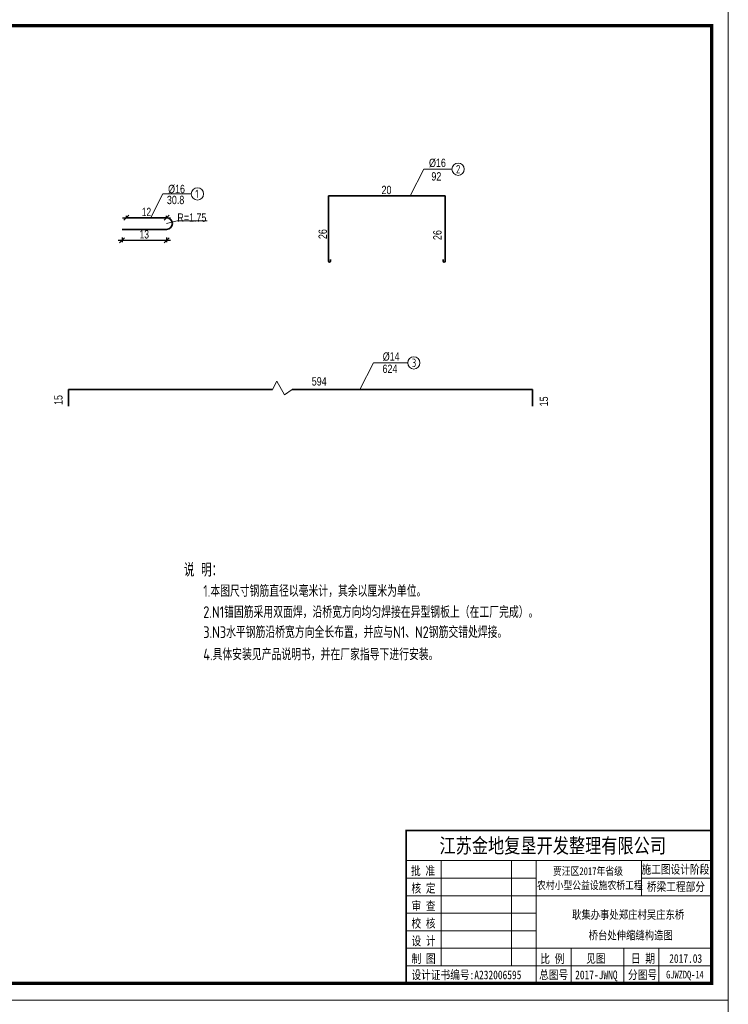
# Model space of a CAD drawing. Header units: inches. Extents: x 112594 to 193184, y 44995 to 116598.
# Tile 121 of 153: x 188941 to 191063, y 74972 to 77922. Entities that reach past the tile are written whole.
import ezdxf

# ---------------------------------------------------------------- set-up
doc = ezdxf.new("R2010")
doc.units = ezdxf.units.IN
doc.header["$MEASUREMENT"] = 0
doc.layers.get('0').update_dxf_attribs({"lineweight": 15})
for name, color, linetype, lineweight in [('0指引线', 4, 'Continuous', 18), ('0文字', 6, 'Continuous', 18), ('0钢筋', 3, 'Continuous', 35), ('BM1', 7, 'Continuous', 15), ('标准', 7, 'Continuous', 18)]:
    doc.layers.add(name, color=color, linetype=linetype, lineweight=lineweight)
doc.layers.add('1', color=7, linetype='Continuous')
doc.layers.add('TK', color=7, linetype='Continuous')
doc.styles.add('hz-e', font='hztxt_e.shx', dxfattribs={"width": 0.75, "bigfont": 'hztxt.shx'})
doc.styles.add('hze', font='hztxt_e.shx', dxfattribs={"width": 0.7, "height": 7, "bigfont": 'hztxt.shx'})
doc.styles.add('HZTXT', font='tssdeng.shx', dxfattribs={"width": 0.75, "bigfont": 'hztxt.shx'})
doc.styles.add('图框', font='SIMFANG.TTF', dxfattribs={"width": 0.8, "height": 4})
doc.dimstyles.new('1比10', dxfattribs={"dimtxt": 25, "dimasz": 15, "dimexe": 6.25, "dimexo": 6.25, "dimgap": 5, "dimtad": 1, "dimdec": 0, "dimlfac": 0.1, "dimzin": 0, "dimdsep": 46, "dimtxsty": 'hz-e', "dimblk": 'OBLIQUE', "dimcen": 0, "dimdle": 12, "dimclrd": 4, "dimclre": 4, "dimclrt": 5, "dimadec": 0, "dimazin": 0, "dimtfac": 0.05, "dimtdec": 0, "dimtix": 1, "dimtmove": 2, "dimatfit": 0, "dimfxl": 8, "dimfxlon": 1, "dimtolj": 1, "dimtzin": 0, "dimarcsym": 0})

# ---------------------------------------------------------------- blocks, each defined once
blk = doc.blocks.new('_Oblique')
at = {"color": 0, "linetype": 'ByBlock', "lineweight": -2}
blk.add_line((-0.5, -0.5), (0.5, 0.5), dxfattribs=at)
blk = doc.blocks.new('*D1480')
at = {"color": 4, "lineweight": -2}
for p, q in [((189247.7, 77269.7), (189247.7, 77255.4)), ((189380.7, 77269.7), (189380.7, 77255.4)), ((189235.7, 77261.7), (189392.7, 77261.7))]:
    blk.add_line(p, q, dxfattribs=at)
at = {"color": 4, "lineweight": -2, "xscale": 15, "yscale": 15, "zscale": 15, "rotation": 180}
blk.add_blockref('_Oblique', (189247.7, 77261.7), dxfattribs=at)
at = {"color": 4, "lineweight": -2, "xscale": 15, "yscale": 15, "zscale": 15}
blk.add_blockref('_Oblique', (189380.7, 77261.7), dxfattribs=at)
at = {"color": 5, "insert": (189314.2, 77279.2), "char_height": 25, "attachment_point": 5, "style": 'hz-e'}
blk.add_mtext('\\A1;13', dxfattribs=at)
blk = doc.blocks.new('*D1481')
at = {"color": 4, "lineweight": -2}
for p, q in [((189248.7, 77328.9), (189392.7, 77328.9)), ((189260.7, 77328.9), (189260.7, 77335.2)), ((189380.7, 77328.9), (189380.7, 77335.2))]:
    blk.add_line(p, q, dxfattribs=at)
at = {"color": 4, "lineweight": -2, "xscale": 15, "yscale": 15, "zscale": 15, "rotation": 180}
blk.add_blockref('_Oblique', (189260.7, 77328.9), dxfattribs=at)
at = {"color": 4, "lineweight": -2, "xscale": 15, "yscale": 15, "zscale": 15}
blk.add_blockref('_Oblique', (189380.7, 77328.9), dxfattribs=at)
at = {"color": 5, "insert": (189320.7, 77346.4), "char_height": 25, "attachment_point": 5, "style": 'hz-e'}
blk.add_mtext('\\A1;12', dxfattribs=at)

msp = doc.modelspace()

# ---------------------------------------------------------------- linework, layer by layer
at = {"color": 0, "linetype": 'Continuous'}
for p, q in [((190110.2328, 77394.6307), (190150.97612, 77474.36199)), ((190150.97612, 77474.36199), (190235.32594, 77474.36199)), ((189332.66305, 77327.61371), (189369.30588, 77400.24335)), ((189369.30588, 77400.24335), (189454.7409, 77400.24335)), ((189959.97155, 76814.41083), (190000.71487, 76894.14212)), ((190000.71487, 76894.14212), (190102.73719, 76894.14212))]:
    msp.add_line(p, q, dxfattribs=at)
for p, q in [((189380.69309, 77311.40946), (189412.78722, 77319.60729)), ((189412.78722, 77319.60729), (189501.9551, 77319.60729))]:
    msp.add_line(p, q)
at = {"layer": '0指引线'}
for centre in [(190253.75116, 77474.36199), (189473.16612, 77400.24335), (190121.16241, 76894.14212)]:
    msp.add_circle(centre, 18.42522, dxfattribs=at)
at = {"layer": '0钢筋'}
for p, q in [((189865.42758, 77394.6307), (189865.42758, 77198.6307)), ((189865.42758, 77394.6307), (190215.42758, 77394.6307)), ((190215.42758, 77394.6307), (190215.42758, 77198.6307)), ((189260.69309, 77328.90946), (189380.69309, 77328.90946)), ((189380.69309, 77293.90946), (189247.69309, 77293.90946)), ((189871.42758, 77198.6307), (189871.42758, 77203.6307)), ((190209.42758, 77198.6307), (190209.42758, 77203.6307)), ((189087.02969, 76814.41083), (189698.48589, 76814.41083)), ((189087.02969, 76764.41083), (189087.02969, 76814.41083)), ((189757.22748, 76814.41083), (190476.04825, 76814.41083)), ((190476.04825, 76814.41083), (190476.04825, 76764.41083))]:
    msp.add_line(p, q, dxfattribs=at)
for centre, radius, start, end in [((189380.69309, 77311.40946), 17.5, 270, 90), ((189868.42758, 77198.6307), 3, 180, 0), ((190212.42758, 77198.6307), 3, 180, 0)]:
    msp.add_arc(centre, radius, start, end, dxfattribs=at)
at = {"layer": 'BM1', "linetype": 'Continuous'}
for p, q in [((191062.59813, 77985.0677), (191062.59813, 74984.76464)), ((191062.59813, 75034.75953), (191062.59813, 72034.45647)), ((191062.59813, 74984.76464), (186819.76981, 74984.76464))]:
    msp.add_line(p, q, dxfattribs=at)
at = {"layer": 'BM1', "color": 0, "linetype": 'Continuous'}
for p, q in [((191062.59813, 77954.76161), (191062.59813, 74984.76464)), ((191062.59813, 77954.76161), (191062.59813, 74984.76464)), ((191062.59813, 77954.76161), (191062.59813, 74984.76464)), ((191062.59813, 77954.76161), (191062.59813, 74984.76464)), ((191062.59813, 77954.76161), (191062.59813, 74984.76464)), ((190097.95863, 75492.83277), (191012.60324, 75492.83277)), ((190097.95863, 75492.83277), (190097.95863, 75034.75953)), ((190097.95863, 75034.75953), (190097.95863, 75492.83277)), ((190097.95863, 75402.72001), (191012.60324, 75402.72001)), ((190203.0902, 75087.32532), (190203.0902, 75402.72001)), ((190413.35332, 75402.72001), (190413.35332, 75087.32532)), ((190486.94542, 75402.72001), (190486.94542, 75034.75953)), ((190802.34011, 75297.58844), (190802.34011, 75402.72001)), ((190097.95863, 75350.15422), (190486.94542, 75350.15422)), ((190802.34011, 75350.15422), (191012.60324, 75350.15422)), ((190097.95863, 75297.58844), (191012.60324, 75297.58844)), ((190097.95863, 75245.02266), (190486.94542, 75245.02266)), ((190097.95863, 75192.45688), (190486.94542, 75192.45688)), ((190097.95863, 75139.8911), (191012.60324, 75139.8911)), ((190592.07698, 75139.8911), (190592.07698, 75034.75953)), ((190749.77433, 75139.8911), (190749.77433, 75034.75953)), ((190854.90589, 75139.8911), (190854.90589, 75087.32532)), ((190854.90589, 75034.75953), (190854.90589, 75139.8911)), ((190097.95863, 75087.32532), (191012.60324, 75087.32532)), ((191062.59813, 75004.45344), (191062.59813, 72034.45647)), ((191062.59813, 75004.45344), (191062.59813, 72034.45647)), ((191062.59813, 75004.45344), (191062.59813, 72034.45647)), ((191062.59813, 75004.45344), (191062.59813, 72034.45647)), ((191062.59813, 75004.45344), (191062.59813, 72034.45647))]:
    msp.add_line(p, q, dxfattribs=at)
at = {"layer": 'BM1', "color": 0, "linetype": 'Continuous', "const_width": 9.99898}
msp.add_lwpolyline([(186987.61391, 75034.75953), (186987.61391, 77904.76671), (191012.60324, 77904.76671), (191012.60324, 75034.75953)], close=True, dxfattribs=at)
at = {"layer": 'BM1', "color": 0, "linetype": 'Continuous', "const_width": 5.25658}
msp.add_lwpolyline([(191012.60324, 75492.83277), (190097.95863, 75492.83277), (190097.95863, 75034.75953)], dxfattribs=at)
at = {"layer": '标准', "color": 0}
for p, q in [((189698.48589, 76814.41083), (189711.30167, 76838.95001)), ((189711.30167, 76838.95001), (189733.48137, 76798.78849)), ((189733.48137, 76798.78849), (189757.22748, 76814.41083))]:
    msp.add_line(p, q, dxfattribs=at)

# ---------------------------------------------------------------- texts
at = {"style": 'HZTXT', "width": 0.8}
for s, height, p in [('说 明：', 40, (189432.54678, 76253.58587)), ('1.本图尺寸钢筋直径以毫米计，其余以厘米为单位。', 35, (189490.70696, 76193.1044)), ('2.N1锚固筋采用双面焊，沿桥宽方向均匀焊接在异型钢板上（在工厂完成）。', 35, (189490.70696, 76129.85302)), ('3.N3水平钢筋沿桥宽方向全长布置，并应与N1、N2钢筋交错处焊接。', 35, (189490.70696, 76069.71647)), ('4.具体安装见产品说明书，并在厂家指导下进行安装。', 35, (189490.70696, 76003.0216))]:
    msp.add_text(s, height=height, dxfattribs=at).set_placement(p)
at = {"layer": '0文字', "width": 0.8}
for s, style, p in [('%%C16', 'hze', (190166.58986, 77481.00887)), ('2', 'HZTXT', (190247.38573, 77461.94106)), ('92', 'hze', (190173.65434, 77440.4337)), ('%%C16', 'hz-e', (189385.42439, 77402.72589)), ('20', 'hze', (190024.46558, 77399.78167)), ('30.8', 'hz-e', (189381.88649, 77369.7787)), ('1', 'HZTXT', (189466.80068, 77387.82241)), ('R=1.75', 'hz-e', (189413.05029, 77316.91535)), ('%%C14', 'hze', (190028.05745, 76900.70859)), ('624', 'hze', (190027.29597, 76863.71867)), ('3', 'HZTXT', (190114.79697, 76881.72118)), ('594', 'hze', (189815.55991, 76826.15715))]:
    msp.add_text(s, height=25, dxfattribs=dict(at, style=style)).set_placement(p)
at = {"layer": '0文字', "style": 'hze', "width": 0.8}
for s, p in [('26', (189860.85722, 77265.11001)), ('26', (190204.09248, 77262.20153)), ('15', (189069.36827, 76767.95966)), ('15', (190522.84127, 76763.80285))]:
    msp.add_text(s, height=25, rotation=90, dxfattribs=at).set_placement(p)
at = {"layer": '1', "color": 7, "linetype": 'Continuous', "style": '图框', "width": 0.8}
for s, height, p in [('江苏金地复垦开发整理有限公司 ', 44.4121037, (190197.76621, 75425.3198)), ('批 准', 25.907061, (190112.67809, 75359.05265)), ('贾汪区2017年省级', 23.551873, (190537.65843, 75359.38699)), ('核 定', 25.907061, (190114.00093, 75306.75879)), ('农村小型公益设施农桥工程', 23.5518732, (190489.93589, 75316.77914)), ('审 查', 25.907061, (190114.00093, 75254.193)), ('校 核', 25.907061, (190114.00093, 75201.62722)), ('设 计', 25.907061, (190114.00093, 75149.06144)), ('制 图', 25.907061, (190114.3419, 75095.76808)), ('比 例', 25.907061, (190499.76223, 75095.49019)), ('见图', 25.907061, (190637.0829, 75096.41239)), ('日 期', 25.907061, (190771.07338, 75096.41239)), ('2017.03', 25.907061, (190885.6647, 75096.41239)), ('设计证书编号:A232006595 ', 25.9070605, (190114.01754, 75047.28931)), ('总图号', 25.907061, (190496.35768, 75047.44273)), ('2017-JWNQ', 25.907061, (190604.1059, 75047.44273)), ('分图号', 25.907061, (190762.36398, 75047.44273))]:
    msp.add_text(s, height=height, dxfattribs=at).set_placement(p)
at = {"layer": '1', "color": 7, "linetype": 'Continuous', "char_height": 25.907061, "width": 215.1817481, "attachment_point": 5, "style": '图框'}
for s, insert in [('施工图设计阶段', (190904.34317, 75374.90343)), ('桥梁工程部分', (190905.86207, 75322.81494))]:
    msp.add_mtext(s, dxfattribs=dict(at, insert=insert))
at = {"layer": 'BM1', "color": 0, "linetype": 'Continuous', "style": '图框', "width": 0.8}
msp.add_text('GJWZDQ-14', height=23, dxfattribs=at).set_placement((190876.46966, 75049.66423))
at = {"layer": 'TK', "lineweight": 0, "style": '图框', "width": 0.8}
for s, height, p in [('耿集办事处郑庄村吴庄东桥', 24.9938437, (190594.79956, 75228.03455)), ('桥台处伸缩缝构造图', 24.993844, (190644.43225, 75166.379))]:
    msp.add_text(s, height=height, dxfattribs=at).set_placement(p)

# ---------------------------------------------------------------- dimensions: what is measured, and where the dimension line sits
for p1, p2, distance, picture, middle in [((189260.69309, 77328.90946), (189380.69309, 77328.90946), 0, '*D1481', (189320.69309, 77346.40946)), ((189247.69309, 77293.90946), (189380.69309, 77293.90946), -32.24831, '*D1480', (189314.19309, 77279.16115))]:
    dim = msp.add_aligned_dim(p1=p1, p2=p2, distance=distance, dimstyle='1比10')
    dim.commit()
    dim.dimension.update_dxf_attribs({"geometry": picture, "text_midpoint": middle})

doc.saveas('drawing.dxf')
